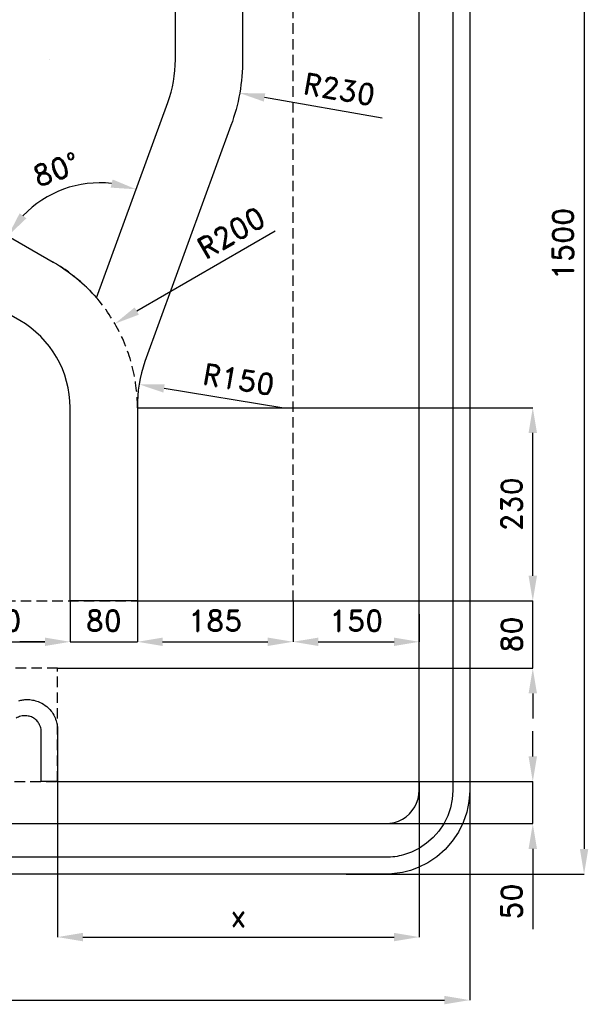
# Model space of a CAD drawing. Header units: millimetres. Extents: x -923 to 891, y -905 to 1016.
# Tile 2 of 3: x 215 to 891, y -905 to 267. Entities that reach past the tile are written whole.
import ezdxf

# ---------------------------------------------------------------- set-up
doc = ezdxf.new("R2010")
doc.units = ezdxf.units.MM
doc.header["$LTSCALE"] = 5
doc.linetypes.add('ČÁRKOVANÁX2', pattern=[1.5, 1, -0.5])
doc.layers.add('Kóty', color=2, linetype='Continuous')
doc.layers.add('Značka', color=7, linetype='Continuous')
doc.styles.get("Standard").update_dxf_attribs({"font": 'romand.shx', "height": 25})
doc.dimstyles.get("Standard").update_dxf_attribs({"dimtxt": 25, "dimasz": 30, "dimexe": 0.18, "dimexo": 0.0625, "dimgap": 12.5, "dimtad": 1, "dimdec": 0, "dimzin": 0, "dimdsep": 46, "dimtxsty": 'Standard', "dimcen": 0.09, "dimadec": 0, "dimazin": 0, "dimtfac": 1, "dimtdec": 0, "dimtofl": 0, "dimtmove": 0, "dimatfit": 3, "dimfxl": 1, "dimtolj": 1, "dimtzin": 0, "dimarcsym": 0})

# ---------------------------------------------------------------- blocks, each defined once
blk = doc.blocks.new('*D1')
at = {"layer": 'Defpoints', "color": 0, "transparency": 16777216}
for p in [(260, -640), (690, -640), (690, -825)]:
    blk.add_point(p, dxfattribs=at)
at = {"layer": 'Kóty', "color": 0, "lineweight": -2, "transparency": 16777216}
for p, q in [((260, -640), (260, -825.2)), ((690, -640), (690, -825.2)), ((290, -825), (660, -825))]:
    blk.add_line(p, q, dxfattribs=at)
at = {"layer": 'Kóty', "color": 0, "transparency": 16777216}
for points in [[(290, -820), (290, -830), (260, -825)], [(660, -820), (660, -830), (690, -825)]]:
    blk.add_solid(points, dxfattribs=at)
at = {"layer": 'Kóty', "color": 0, "transparency": 16777216, "insert": (475, -800), "char_height": 25, "attachment_point": 5}
blk.add_mtext('\\A1;x', dxfattribs=at)
blk = doc.blocks.new('*D4')
at = {"layer": 'Defpoints', "color": 0, "transparency": 16777216}
for p in [(539.9, -425), (690, -440.7), (690, -473.6)]:
    blk.add_point(p, dxfattribs=at)
at = {"layer": 'Kóty', "color": 0, "lineweight": -2, "transparency": 16777216}
for p, q in [((539.9, -425.1), (539.9, -473.8)), ((690, -440.8), (690, -473.8)), ((569.9, -473.6), (660, -473.6))]:
    blk.add_line(p, q, dxfattribs=at)
at = {"layer": 'Kóty', "color": 0, "transparency": 16777216}
for points in [[(569.9, -468.6), (569.9, -478.6), (539.9, -473.6)], [(660, -468.6), (660, -478.6), (690, -473.6)]]:
    blk.add_solid(points, dxfattribs=at)
at = {"layer": 'Kóty', "color": 0, "transparency": 16777216, "insert": (615, -448.6), "char_height": 25, "attachment_point": 5}
blk.add_mtext('\\A1;150', dxfattribs=at)
blk = doc.blocks.new('*D5')
at = {"layer": 'Defpoints', "color": 0, "transparency": 16777216}
for p in [(94.9, -425), (274.9, -425), (274.9, -473.6)]:
    blk.add_point(p, dxfattribs=at)
at = {"layer": 'Kóty', "color": 0, "lineweight": -2, "transparency": 16777216}
for p, q in [((94.9, -425.1), (94.9, -473.8)), ((274.9, -425.1), (274.9, -473.8)), ((124.9, -473.6), (244.9, -473.6))]:
    blk.add_line(p, q, dxfattribs=at)
at = {"layer": 'Kóty', "color": 0, "transparency": 16777216}
for points in [[(124.9, -468.6), (124.9, -478.6), (94.9, -473.6)], [(244.9, -468.6), (244.9, -478.6), (274.9, -473.6)]]:
    blk.add_solid(points, dxfattribs=at)
at = {"layer": 'Kóty', "color": 0, "transparency": 16777216, "insert": (184.9, -448.6), "char_height": 25, "attachment_point": 5}
blk.add_mtext('\\A1;180', dxfattribs=at)
blk = doc.blocks.new('*D11')
at = {"layer": 'Defpoints', "color": 0, "transparency": 16777216}
for p in [(250, 219.3), (476.5, 179.4)]:
    blk.add_point(p, dxfattribs=at)
at = {"layer": 'Kóty', "color": 0, "lineweight": -2, "transparency": 16777216}
for p, q in [((249.9, 219.3), (250.1, 219.3)), ((250, 219.3), (250, 219.4)), ((645.8, 149.6), (506.1, 174.2))]:
    blk.add_line(p, q, dxfattribs=at)
at = {"layer": 'Kóty', "color": 0, "transparency": 16777216}
blk.add_solid([(506.9, 179.1), (505.2, 169.3), (476.5, 179.4)], dxfattribs=at)
at = {"layer": 'Kóty', "color": 0, "transparency": 16777216, "insert": (595, 183.9), "char_height": 25, "attachment_point": 5, "rotation": 350}
blk.add_mtext('\\A1;R230', dxfattribs=at)
blk = doc.blocks.new('*D12')
at = {"layer": 'Defpoints', "color": 0, "transparency": 16777216}
for p in [(354.9, -195), (825, -195), (354.9, -425)]:
    blk.add_point(p, dxfattribs=at)
at = {"layer": 'Kóty', "color": 0, "lineweight": -2, "transparency": 16777216}
for p, q in [((355, -195), (825.2, -195)), ((825, -395), (825, -225)), ((355, -425), (825.2, -425))]:
    blk.add_line(p, q, dxfattribs=at)
at = {"layer": 'Kóty', "color": 0, "transparency": 16777216}
for points in [[(820, -225), (830, -225), (825, -195)], [(820, -395), (830, -395), (825, -425)]]:
    blk.add_solid(points, dxfattribs=at)
at = {"layer": 'Kóty', "color": 0, "transparency": 16777216, "insert": (800, -310), "char_height": 25, "attachment_point": 5, "rotation": 90}
blk.add_mtext('\\A1;230', dxfattribs=at)
blk = doc.blocks.new('*D13')
at = {"layer": 'Defpoints', "color": 0, "transparency": 16777216}
for p in [(354.9, -425), (539.9, -425.1), (539.9, -473.6)]:
    blk.add_point(p, dxfattribs=at)
at = {"layer": 'Kóty', "color": 0, "lineweight": -2, "transparency": 16777216}
for p, q in [((354.9, -425.1), (354.9, -473.8)), ((539.9, -425.1), (539.9, -473.8)), ((384.9, -473.6), (509.9, -473.6))]:
    blk.add_line(p, q, dxfattribs=at)
at = {"layer": 'Kóty', "color": 0, "transparency": 16777216}
for points in [[(384.9, -468.6), (384.9, -478.6), (354.9, -473.6)], [(509.9, -468.6), (509.9, -478.6), (539.9, -473.6)]]:
    blk.add_solid(points, dxfattribs=at)
at = {"layer": 'Kóty', "color": 0, "transparency": 16777216, "insert": (447.4, -448.6), "char_height": 25, "attachment_point": 5}
blk.add_mtext('\\A1;185', dxfattribs=at)
blk = doc.blocks.new('*D14')
at = {"layer": 'Defpoints', "color": 0, "transparency": 16777216}
for p in [(356.9, -167.2), (504.9, -191.5)]:
    blk.add_point(p, dxfattribs=at)
at = {"layer": 'Kóty', "color": 0, "lineweight": -2, "transparency": 16777216}
blk.add_line((526.5, -195), (386.5, -172), dxfattribs=at)
at = {"layer": 'Kóty', "color": 0, "transparency": 16777216}
blk.add_solid([(387.3, -167.1), (385.7, -177), (356.9, -167.2)], dxfattribs=at)
at = {"layer": 'Kóty', "color": 0, "transparency": 16777216, "insert": (475.3, -161.3), "char_height": 25, "attachment_point": 5, "rotation": 350.6762}
blk.add_mtext('\\A1;R150', dxfattribs=at)
blk = doc.blocks.new('*D15')
at = {"layer": 'Defpoints', "color": 0, "transparency": 16777216}
for p in [(-100.2, 183.2), (391, 168), (295.6, 71.7), (254.9, -21.8), (306.4, -64.4)]:
    blk.add_point(p, dxfattribs=at)
at = {"layer": 'Kóty', "color": 0, "lineweight": -2, "transparency": 16777216}
blk.add_arc((310.2, -53.7), 126.3, 83.6434, 136.3566, dxfattribs=at)
at = {"layer": 'Kóty', "color": 0, "transparency": 16777216}
for points in [[(325.4, 76.6), (323.1, 66.9), (353.4, 64.9)], [(222.9, 30.4), (214.9, 36.4), (200.9, 9.4)]]:
    blk.add_solid(points, dxfattribs=at)
at = {"layer": 'Kóty', "color": 0, "transparency": 16777216, "insert": (258.5, 88.4), "char_height": 25, "attachment_point": 5, "rotation": 20}
blk.add_mtext('\\A1;80°', dxfattribs=at)
blk = doc.blocks.new('*D27')
at = {"layer": 'Defpoints', "color": 0, "transparency": 16777216}
for p in [(260, -640), (650, -690), (825, -690)]:
    blk.add_point(p, dxfattribs=at)
at = {"layer": 'Kóty', "color": 0, "lineweight": -2, "transparency": 16777216}
for p, q in [((825, -610), (825, -580)), ((260, -640), (825.2, -640)), ((650.1, -690), (825.2, -690)), ((825, -720), (825, -815.5))]:
    blk.add_line(p, q, dxfattribs=at)
at = {"layer": 'Kóty', "color": 0, "transparency": 16777216}
for points in [[(820, -610), (830, -610), (825, -640)], [(820, -720), (830, -720), (825, -690)]]:
    blk.add_solid(points, dxfattribs=at)
at = {"layer": 'Kóty', "color": 0, "transparency": 16777216, "insert": (800, -782.7), "char_height": 25, "attachment_point": 5, "rotation": 90}
blk.add_mtext('\\A1;50', dxfattribs=at)
blk = doc.blocks.new('*D28')
at = {"layer": 'Defpoints', "color": 0, "transparency": 16777216}
for p in [(539.9, -425), (825, -425), (260, -505)]:
    blk.add_point(p, dxfattribs=at)
at = {"layer": 'Kóty', "color": 0, "lineweight": -2, "transparency": 16777216}
for p, q in [((825, -395), (825, -365)), ((540, -425), (825.2, -425)), ((260, -505), (825.2, -505)), ((825, -535), (825, -565))]:
    blk.add_line(p, q, dxfattribs=at)
at = {"layer": 'Kóty', "color": 0, "transparency": 16777216}
for points in [[(820, -395), (830, -395), (825, -425)], [(820, -535), (830, -535), (825, -505)]]:
    blk.add_solid(points, dxfattribs=at)
at = {"layer": 'Kóty', "color": 0, "transparency": 16777216, "insert": (800, -465), "char_height": 25, "attachment_point": 5, "rotation": 90}
blk.add_mtext('\\A1;80', dxfattribs=at)
blk = doc.blocks.new('*D34')
at = {"layer": 'Defpoints', "color": 0, "transparency": 16777216}
for p in [(-750, -623.5), (750, -623.5), (750, -900)]:
    blk.add_point(p, dxfattribs=at)
at = {"layer": 'Kóty', "color": 0, "lineweight": -2, "transparency": 16777216}
for p, q in [((-750, -623.6), (-750, -900.2)), ((750, -623.6), (750, -900.2)), ((-720, -900), (720, -900))]:
    blk.add_line(p, q, dxfattribs=at)
at = {"layer": 'Kóty', "color": 0, "transparency": 16777216}
for points in [[(-720, -895), (-720, -905), (-750, -900)], [(720, -895), (720, -905), (750, -900)]]:
    blk.add_solid(points, dxfattribs=at)
at = {"layer": 'Kóty', "color": 0, "transparency": 16777216, "insert": (0, -875), "char_height": 25, "attachment_point": 5}
blk.add_mtext('\\A1;1500', dxfattribs=at)
blk = doc.blocks.new('*D35')
at = {"layer": 'Defpoints', "color": 0, "transparency": 16777216}
for p in [(603, 750), (603, -750), (886, -750)]:
    blk.add_point(p, dxfattribs=at)
at = {"layer": 'Kóty', "color": 0, "lineweight": -2, "transparency": 16777216}
for p, q in [((603, 750), (886.2, 750)), ((886, 720), (886, -720)), ((603, -750), (886.2, -750))]:
    blk.add_line(p, q, dxfattribs=at)
at = {"layer": 'Kóty', "color": 0, "transparency": 16777216}
for points in [[(881, 720), (891, 720), (886, 750)], [(881, -720), (891, -720), (886, -750)]]:
    blk.add_solid(points, dxfattribs=at)
at = {"layer": 'Kóty', "color": 0, "transparency": 16777216, "insert": (861, 0), "char_height": 25, "attachment_point": 5, "rotation": 90}
blk.add_mtext('\\A1;1500', dxfattribs=at)
blk = doc.blocks.new('*D37')
at = {"layer": 'Defpoints', "color": 0, "transparency": 16777216}
for p in [(274.9, -425), (354.9, -425), (354.9, -473.6)]:
    blk.add_point(p, dxfattribs=at)
at = {"layer": 'Kóty', "color": 0, "lineweight": -2, "transparency": 16777216}
for p, q in [((274.9, -425.1), (274.9, -473.8)), ((354.9, -425.1), (354.9, -473.8)), ((244.9, -473.6), (214.9, -473.6)), ((384.9, -473.6), (414.9, -473.6))]:
    blk.add_line(p, q, dxfattribs=at)
at = {"layer": 'Kóty', "color": 0, "transparency": 16777216}
for points in [[(244.9, -468.6), (244.9, -478.6), (274.9, -473.6)], [(384.9, -468.6), (384.9, -478.6), (354.9, -473.6)]]:
    blk.add_solid(points, dxfattribs=at)
at = {"layer": 'Kóty', "color": 0, "transparency": 16777216, "insert": (314.9, -448.6), "char_height": 25, "attachment_point": 5}
blk.add_mtext('\\A1;80', dxfattribs=at)

msp = doc.modelspace()

# ---------------------------------------------------------------- linework, layer by layer
at = {"layer": 'Kóty'}
msp.add_line((518.7, 14.9), (354.1, -80), dxfattribs=at)
for points in [[(825, -505), (825, -425)], [(274.9, -473.6), (354.9, -473.6)], [(825, -690), (825, -640)]]:
    msp.add_lwpolyline(points, dxfattribs=at)
msp.add_solid([(351.6, -75.7), (356.6, -84.3), (328.1, -95)], dxfattribs=at)
at = {"layer": 'Značka', "color": 5}
for points in [[(750, 650), (750, -650), (750, -650.4), (750, -650.8), (749.1, -663.7), (746.5, -676.4), (742.3, -688.7), (736.5, -700.2), (729.3, -711), (720.7, -720.7), (711, -729.3), (700.2, -736.5), (688.7, -742.3, -0.033376), (676.4, -746.5, -0.034135), (663.7, -749.1, -0.036747), (650.8, -750), (650.4, -750), (650, -750), (-650, -750)], [(-650, -690), (650, -690), (650.2, -690), (650.3, -690, 0.032172), (655.5, -689.6, 0.035405), (660.6, -688.6), (665.5, -686.9), (670.1, -684.6), (674.4, -681.7), (678.3, -678.3), (681.7, -674.4), (684.6, -670.1), (686.9, -665.5), (688.6, -660.6), (689.7, -655.5), (690, -650.3), (690, -650.2), (690, -650), (690, 650)], [(730, 650), (730, -650), (730, -650.3), (730, -650.6), (729.3, -661), (727.2, -671.1), (723.8, -680.9), (719.2, -690.2), (713.4, -698.8), (706.6, -706.6), (698.8, -713.4), (690.2, -719.2), (680.9, -723.8), (671.1, -727.2, -0.034161), (661, -729.3, -0.03675), (650.6, -730), (650.3, -730), (650, -730), (-650, -730)], [(480, 302.4), (480, 219.3, -0.087489), (466.1, 140.7), (363.9, -140.2, 0.093438), (354.9, -195), (354.9, -425), (274.9, -425), (274.9, -195, 0.267949), (214.9, -91.1), (-140.2, 113.9, -0.267949), (-220.2, 252.5), (-220.2, 302.4)], [(-140.2, 302.4), (-140.2, 252.5, 0.267949), (-100.2, 183.2), (254.9, -21.8, -0.084074), (306.4, -64.4), (391, 168, 0.087489), (400, 219.3), (400, 302.4)], [(213.8, -543.8, -0.035519), (218.5, -542.7, -0.035837), (223.3, -542.3, -0.050519), (230.2, -542.9, -0.049652), (236.9, -544.8, -0.068284), (245.3, -549.3, -0.073295), (252.2, -556, -0.056851), (256.2, -562.4, -0.048832), (258.8, -569.4, -0.019163), (259.4, -572, -0.025008), (259.8, -574.6, -0.009364), (259.9, -575.8, -0.003114), (260, -577), (260, -640), (240.6, -640), (240.6, -580.9), (240.6, -580.2, 0.007572), (240.6, -579.4, 0.050214), (240, -575.8, 0.050892), (238.6, -572.4, 0.067722), (236, -568.3, 0.066947), (232.3, -565, 0.073523), (227.5, -562.6, 0.074318), (222.1, -561.6, 0.080744), (216.2, -562.2, 0.08067), (210.8, -564.6, 0.070504)]]:
    msp.add_lwpolyline(points, format="xyb", dxfattribs=at)
at = {"layer": 'Značka', "color": 6, "linetype": 'ČÁRKOVANÁX2', "ltscale": 2.5}
for points in [[(-590.1, -425), (539.9, -425), (539.9, 425), (-590.1, 425)], [(-260, -640), (260, -640), (260, -505), (-260, -505)]]:
    msp.add_lwpolyline(points, close=True, dxfattribs=at)
msp.add_arc((154.9, -195), 200, 0, 60, dxfattribs=at)
at = {"layer": 'Značka', "color": 1}
msp.add_arc((154.9, -195), 200, 360, 1.1592, dxfattribs=at)

# ---------------------------------------------------------------- texts
at = {"layer": 'Kóty', "insert": (466.5, 13.2), "char_height": 25, "attachment_point": 5, "rotation": 30}
msp.add_mtext('\\A1;R200', dxfattribs=at)

# ---------------------------------------------------------------- dimensions: what is measured, and where the dimension line sits
at = {"layer": 'Kóty'}
for base, p1, p2, picture, middle in [((886, -750), (603, 750), (603, -750), '*D35', (861, 0)), ((825, -195), (354.9, -425), (354.9, -195), '*D12', (800, -310)), ((825, -425), (260, -505), (539.9, -425), '*D28', (800, -465)), ((825, -690), (260, -640), (650, -690), '*D27', (800, -782.7))]:
    dim = msp.add_linear_dim(base=base, p1=p1, p2=p2, angle=90, dimstyle='Standard', dxfattribs=at)
    dim.commit()
    dim.dimension.update_dxf_attribs({"geometry": picture, "text_midpoint": middle})
dim = msp.add_radius_dim(center=(250, 219.3), mpoint=(476.5, 179.4), dimstyle='Standard', dxfattribs=at)
dim.commit()
dim.dimension.update_dxf_attribs({"geometry": '*D11', "text_midpoint": (595, 183.9)})
dim = msp.add_angular_dim_2l(base=(295.6, 71.7), line1=((306.4, -64.4), (391, 168)), line2=((-100.2, 183.2), (254.9, -21.8)), dimstyle='Standard', dxfattribs=at)
dim.commit()
dim.dimension.update_dxf_attribs({"geometry": '*D15', "text_midpoint": (258.5, 88.4)})
dim = msp.add_radius_dim(center=(504.9, -191.5), mpoint=(356.9, -167.2), dimstyle='Standard', dxfattribs=at)
dim.commit()
dim.dimension.update_dxf_attribs({"geometry": '*D14', "text_midpoint": (471.3, -185.9), "dimtype": 164})
for base, p1, p2, picture, middle in [((274.9, -473.6), (94.9, -425), (274.9, -425), '*D5', (184.9, -448.6)), ((354.9, -473.6), (274.9, -425), (354.9, -425), '*D37', (314.9, -448.6)), ((539.9, -473.6), (354.9, -425), (539.9, -425.1), '*D13', (447.4, -448.6)), ((690, -473.6), (539.9, -425), (690, -440.7), '*D4', (615, -448.6)), ((750, -900), (-750, -623.5), (750, -623.5), '*D34', (0, -875))]:
    dim = msp.add_linear_dim(base=base, p1=p1, p2=p2, dimstyle='Standard', dxfattribs=at)
    dim.commit()
    dim.dimension.update_dxf_attribs({"geometry": picture, "text_midpoint": middle})
dim = msp.add_linear_dim(base=(690, -825), p1=(260, -640), p2=(690, -640), text='x', dimstyle='Standard', dxfattribs=at)
dim.commit()
dim.dimension.update_dxf_attribs({"geometry": '*D1', "text_midpoint": (475, -800)})

doc.saveas('drawing.dxf')
